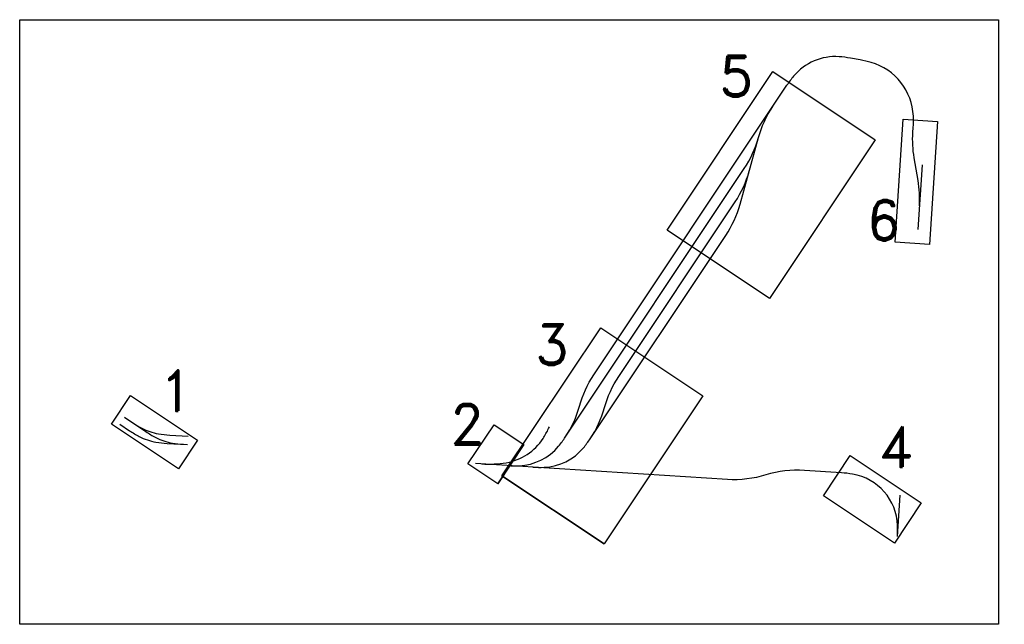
# Model space of a CAD drawing. Header units: metres. Extents: x 6603774 to 6604307, y 5739787 to 5740703.
# Tile 30 of 30: x 6603774 to 6604229, y 5740423 to 5740703. Entities that reach past the tile are written whole.
import ezdxf

# ---------------------------------------------------------------- set-up
doc = ezdxf.new("R2010")
doc.units = ezdxf.units.M
doc.linetypes.add('DASHDOT', pattern=[25.4, 12.7, -6.35, 0, -6.35])
doc.layers.add('_D_Tabelka', color=7, linetype='Continuous', lineweight=25)
doc.layers.add('OSIE_TORU', color=10, linetype='DASHDOT', lineweight=30)
doc.layers.add('tabelka-proj konstr', color=7, linetype='Continuous')
doc.styles.add('ładny1', font='romand.shx')

msp = doc.modelspace()

# ---------------------------------------------------------------- linework, layer by layer
at = {"layer": '_D_Tabelka'}
msp.add_line((6603996.5435, 5740491.8599), (6604043.7988, 5740460.3775), dxfattribs=at)
for points in [[(6603773.5215, 5740702.9608), (6604226.1643, 5740702.9608), (6604226.1643, 5740423.199), (6603773.5215, 5740423.199)], [(6604072.909, 5740605.5745), (6604121.817, 5740678.9857), (6604169.2105, 5740647.4113), (6604120.3026, 5740574)], [(6604182.0528, 5740656.8576), (6604197.9471, 5740655.8224), (6604194.2469, 5740599.0112), (6604178.3526, 5740600.0464)], [(6603996.5435, 5740491.8599), (6604042.2173, 5740560.4167), (6604089.4726, 5740528.9343), (6604043.7988, 5740460.3775)], [(6603815.9098, 5740515.7838), (6603824.7967, 5740529.1232), (6603855.7936, 5740508.4725), (6603846.9066, 5740495.1331)], [(6603980.8345, 5740497.4308), (6603992.9131, 5740515.5609), (6604006.6974, 5740506.3775), (6603994.6188, 5740488.2474)], [(6604145.2111, 5740482.5935), (6604157.6496, 5740501.2638), (6604190.4793, 5740479.3919), (6604178.0408, 5740460.7216)]]:
    msp.add_lwpolyline(points, close=True, dxfattribs=at)
msp.add_lwpolyline([(6603994.6188, 5740488.2474), (6604006.6974, 5740506.3775)], dxfattribs=at)
at = {"layer": 'OSIE_TORU', "linetype": 'ByBlock', "ltscale": 0.1}
msp.add_line((6604190.844, 5740635.7322), (6604188.8969, 5740605.8371), dxfattribs=at)
at = {"layer": 'OSIE_TORU', "linetype": 'ByBlock', "ltscale": 0.1, "flags": 128}
for points in [[(6604189.6152, 5740616.8659, 0.05863637), (6604189.0066, 5740628.5371), (6604187.2062, 5740639.0737, -0.05863637), (6604186.5976, 5740650.7449), (6604186.7492, 5740653.0729, 0.0261874), (6604186.8156, 5740658.3064, 0.32304947), (6604167.3307, 5740683.1743, 0.02618592), (6604162.2339, 5740684.3617), (6604157.6909, 5740685.1721, 0.02618592), (6604152.4976, 5740685.8203, 0.24211839), (6604131.4613, 5740676.8446, 0.02618592), (6604128.3356, 5740672.6469)], [(6604025.8652, 5740509.82, 0.07955732), (6604032.4409, 5740524.1991, -0.07955732), (6604039.0166, 5740538.5783), (6604128.3356, 5740672.6469)], [(6604010.8225, 5740495.9289, 0.02618592), (6604016.0558, 5740495.8708, 0.21239314), (6604034.2675, 5740504.8896, 0.02618592), (6604037.3932, 5740509.0873), (6604100.0764, 5740603.1753, 0.07955732), (6604106.652, 5740617.5545), (6604115.1984, 5740648.4187, -0.07955732), (6604121.774, 5740662.7979)], [(6603999.2946, 5740496.6616, 0.02618592), (6604004.5278, 5740496.6034, 0.21239314), (6604022.7395, 5740505.6223, 0.02618592), (6604025.8652, 5740509.82), (6604108.6227, 5740634.0396, 0.07955732), (6604115.1984, 5740648.4187)], [(6604037.3932, 5740509.0873, 0.07955732), (6604043.9688, 5740523.4665, -0.07955732), (6604050.5445, 5740537.8457), (6604104.3495, 5740618.6074, 0.07955732), (6604110.9252, 5740632.9866)], [(6603987.2654, 5740497.4261, 0.05678412), (6603998.5716, 5740497.9916, 0.21264342), (6604015.5614, 5740509.1828, 0.02618592), (6604018.1478, 5740513.7326), (6604018.5956, 5740514.6261)], [(6604179.4373, 5740463.9019, 0.0252581), (6604179.5101, 5740468.9497, 0.3555722), (6604158.7113, 5740492.695, 0.02618592), (6604153.5128, 5740493.2999), (6604136.4337, 5740494.3853, 0.09035913), (6604118.6303, 5740492.2971, -0.09035913), (6604100.8269, 5740490.2088), (6603984.2821, 5740497.6157)]]:
    msp.add_lwpolyline(points, format="xyb", dxfattribs=at)
at = {"layer": 'OSIE_TORU', "color": 1, "linetype": 'ByBlock', "ltscale": 0.1, "flags": 128}
for points in [[(6603822.002, 5740519.0311), (6603831.9248, 5740512.3457, 0.02618665), (6603836.4124, 5740509.6525, 0.08253109), (6603844.1846, 5740507.0469, 0.0252581), (6603849.2034, 5740506.5013)], [(6603819.8422, 5740515.8254), (6603824.3419, 5740512.7938, 0.02618665), (6603828.8295, 5740510.1006, 0.08159764), (6603836.5101, 5740507.5098, 0.02618592), (6603841.712, 5740506.9346), (6603851.2001, 5740506.3859)], [(6603825.6297, 5740516.5869, 0.02525884), (6603829.9537, 5740513.981, 0.08253109), (6603837.7162, 5740511.3466, 0.02618592), (6603842.9181, 5740510.7714), (6603851.4252, 5740510.2793)]]:
    msp.add_lwpolyline(points, format="xyb", dxfattribs=at)
at = {"layer": 'OSIE_TORU', "linetype": 'ByBlock', "ltscale": 0.1, "flags": 128}
msp.add_lwpolyline([(6604179.437, 5740463.8956), (6604180.6725, 5740482.9001)], dxfattribs=at)

# ---------------------------------------------------------------- texts
at = {"layer": 'tabelka-proj konstr', "color": 7, "ltscale": 5, "char_height": 18.75, "attachment_point": 1, "rotation": 0.062655, "style": 'ładny1'}
for s, insert in [('\\pi2.41731;5', (6604094.5033, 5740686.1985)), ('\\pi2.86374;6', (6604162.0736, 5740619.485)), ('\\pi2.41731;3', (6604009.3076, 5740561.9732)), ('\\pi6.43517;1', (6603831.5315, 5740540.6615)), ('\\pi2.41731;2', (6603969.953, 5740525.1249)), ('\\pi1.97088;4', (6604168.5383, 5740514.7455))]:
    msp.add_mtext_dynamic_manual_height_columns(s, width=17.334618, gutter_width=6.75, heights=[0], dxfattribs=dict(at, insert=insert))

doc.saveas('drawing.dxf')
